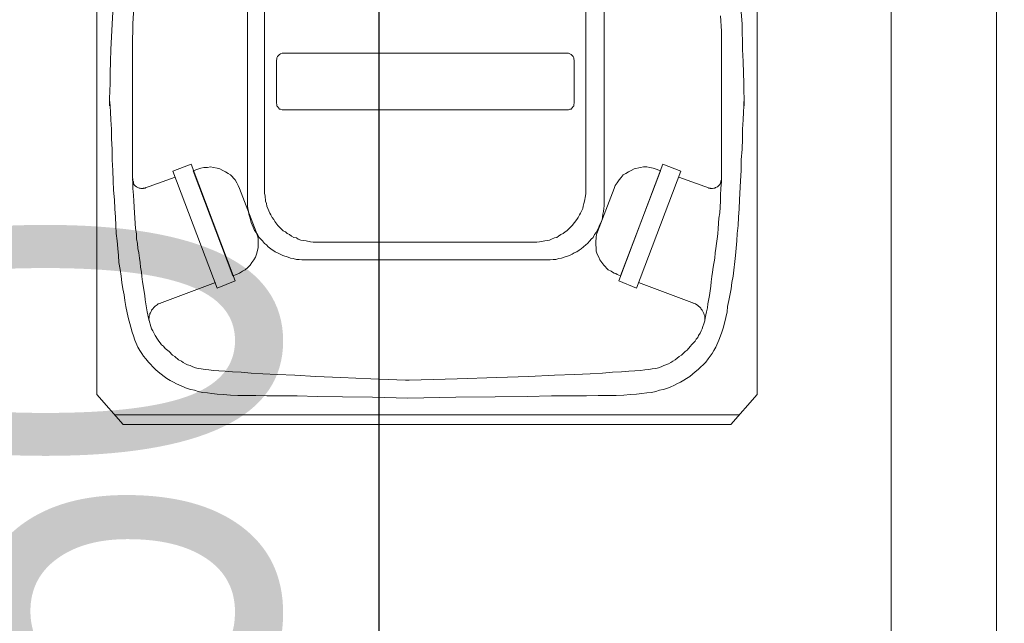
# Model space of a CAD drawing. Header units: inches. Extents: x 43593 to 117387, y -66787 to -26237.
# Tile 255 of 256: x 50206 to 50281, y -29529 to -29484. Entities that reach past the tile are written whole.
import ezdxf

# ---------------------------------------------------------------- set-up
doc = ezdxf.new("R2010")
doc.units = ezdxf.units.IN
doc.header["$MEASUREMENT"] = 0
doc.layers.get('0').update_dxf_attribs({"lineweight": 0})
doc.layers.get('Defpoints').update_dxf_attribs({"lineweight": 0})
for name, color, linetype, lineweight in [('--opisy', 7, 'Continuous', 0), ('p--kosz śmietnik', 252, 'Continuous', 0), ('p--obrzeże bet.', 252, 'Continuous', 0), ('p--wymiary-1-200', 7, 'Continuous', 0)]:
    doc.layers.add(name, color=color, linetype=linetype, lineweight=lineweight)
doc.styles.add('1-100', font='arial.ttf', dxfattribs={"width": 0.75, "height": 18})
doc.styles.add('1-200', font='arial.ttf', dxfattribs={"width": 0.75, "height": 35})
doc.dimstyles.new('1-200', dxfattribs={"dimtxt": 35, "dimasz": 10, "dimexe": 15, "dimexo": 10, "dimgap": 0.09, "dimtad": 0, "dimdsep": 46, "dimtxsty": '1-200', "dimblk": 'OBLIQUE', "dimcen": 0.09, "dimadec": 0, "dimazin": 0, "dimtfac": 1, "dimtdec": 4, "dimtix": 1, "dimtofl": 0, "dimtmove": 0, "dimatfit": 3, "dimldrblk": 'OBLIQUE', "dimfxl": 15, "dimfxlon": 1, "dimtvp": 0.7, "dimtolj": 1, "dimtzin": 0, "dimarcsym": 0})

# ---------------------------------------------------------------- blocks, each defined once
blk = doc.blocks.new('kosz120L-rzut')
at = {"linetype": 'Continuous'}
for points in [[(-23.616, 2.275), (-23.616, 37.426)], [(26.482, 2.275), (26.482, 37.426)], [(-12.172, 16.836), (-12.172, 35.196)], [(14.879, 35.196), (14.879, 16.836)], [(-10.898, 17.723), (-10.898, 34.263)], [(13.491, 34.263), (13.491, 17.723)], [(-20.886, 30.418), (-20.817, 31.601)], [(-22.455, 30.373), (-22.41, 31.306)], [(23.775, 29.85), (23.707, 31.01)], [(25.345, 30.373), (25.277, 31.306)], [(-22.501, 29.417), (-22.455, 30.373)], [(-20.886, 29.85), (-20.886, 30.418)], [(25.39, 28.439), (25.345, 30.373)], [(-22.546, 28.439), (-22.501, 29.417)], [(-20.908, 29.258), (-20.886, 29.85)], [(-20.908, 18.952), (-20.908, 29.258)], [(23.775, 18.428), (23.775, 29.85)], [(-22.569, 27.552), (-22.546, 28.439)], [(25.436, 27.552), (25.39, 28.439)], [(-9.988, 27.643), (-9.965, 27.711)], [(-9.965, 27.825), (-9.897, 27.916)], [(-9.965, 27.711), (-9.965, 27.825)], [(-9.897, 27.916), (-9.76, 28.075)], [(-9.76, 28.075), (-9.669, 28.121)], [(-9.669, 28.121), (-9.556, 28.166)], [(-9.556, 28.166), (-9.442, 28.166)], [(-9.442, 28.166), (12.172, 28.166)], [(12.172, 28.166), (12.286, 28.121)], [(12.286, 28.121), (12.377, 28.075)], [(12.377, 28.075), (12.536, 27.916)], [(12.536, 27.916), (12.581, 27.825)], [(12.581, 27.825), (12.581, 27.711)], [(12.581, 27.711), (12.604, 27.643)], [(-22.592, 26.664), (-22.569, 27.552)], [(-9.988, 24.389), (-9.988, 27.643)], [(12.604, 27.643), (12.604, 24.389)], [(25.459, 26.664), (25.436, 27.552)], [(-22.592, 25.914), (-22.592, 26.664)], [(25.481, 25.914), (25.459, 26.664)], [(-22.615, 25.277), (-22.592, 25.914)], [(25.481, 25.277), (25.481, 25.914)], [(-22.66, 24.753), (-22.615, 25.277)], [(-22.66, 24.185), (-22.66, 24.753)], [(25.504, 24.753), (25.481, 25.277)], [(25.504, 24.185), (25.504, 24.753)], [(-22.615, 24.458), (-22.66, 24.594)], [(-22.66, 24.594), (-22.66, 24.185)], [(-22.592, 24.162), (-22.615, 24.458)], [(-22.569, 23.707), (-22.592, 24.162)], [(-9.965, 24.276), (-9.988, 24.389)], [(-9.965, 24.162), (-9.965, 24.276)], [(-9.897, 24.116), (-9.965, 24.162)], [(-9.829, 24.025), (-9.897, 24.116)], [(-9.76, 23.934), (-9.829, 24.025)], [(-9.669, 23.912), (-9.76, 23.934)], [(-9.556, 23.866), (-9.669, 23.912)], [(12.286, 23.912), (12.172, 23.866)], [(12.377, 23.934), (12.286, 23.912)], [(12.468, 24.025), (12.377, 23.934)], [(12.536, 24.116), (12.468, 24.025)], [(12.581, 24.162), (12.536, 24.116)], [(12.604, 24.389), (12.581, 24.276)], [(12.581, 24.276), (12.581, 24.162)], [(25.459, 23.707), (25.481, 24.162)], [(25.481, 24.458), (25.504, 24.594)], [(25.481, 24.162), (25.481, 24.458)], [(25.504, 24.594), (25.504, 24.185)], [(-22.546, 23.115), (-22.569, 23.707)], [(12.172, 23.866), (-9.556, 23.866)], [(25.436, 23.115), (25.459, 23.707)], [(-22.501, 22.41), (-22.546, 23.115)], [(25.39, 22.41), (25.436, 23.115)], [(-22.501, 21.682), (-22.501, 22.41)], [(-22.455, 20.886), (-22.501, 21.682)], [(25.345, 20.886), (25.368, 21.682)], [(25.368, 21.682), (25.39, 22.41)], [(-22.455, 20.067), (-22.455, 20.886)], [(25.277, 20.067), (25.345, 20.886)], [(-22.387, 19.27), (-22.455, 20.067)], [(-16.449, 19.748), (-17.837, 19.225)], [(-13.105, 10.898), (-16.449, 19.748)], [(-15.949, 19.361), (-15.721, 19.452)], [(-15.721, 19.452), (-15.494, 19.498)], [(-15.494, 19.498), (-15.221, 19.498)], [(-15.221, 19.498), (-14.993, 19.543)], [(-14.993, 19.543), (-14.766, 19.498)], [(-14.766, 19.498), (-14.493, 19.452)], [(-14.493, 19.452), (-14.288, 19.384)], [(15.994, 10.898), (19.339, 19.748)], [(17.632, 19.498), (17.154, 19.384)], [(17.86, 19.543), (17.632, 19.498)], [(18.11, 19.543), (17.86, 19.543)], [(18.36, 19.498), (18.11, 19.543)], [(18.611, 19.452), (18.36, 19.498)], [(18.838, 19.361), (18.611, 19.452)], [(19.339, 19.748), (20.704, 19.225)], [(25.277, 19.27), (25.277, 20.067)], [(-22.364, 18.497), (-22.387, 19.27)], [(-20.886, 18.428), (-20.908, 18.952)], [(-17.678, 18.77), (-19.998, 17.928)], [(-17.837, 19.225), (-14.47, 10.352)], [(-16.313, 19.248), (-15.949, 19.361)], [(-13.287, 11.285), (-16.313, 19.248)], [(-15.949, 19.361), (-15.949, 19.361)], [(-14.288, 19.384), (-14.06, 19.27)], [(-14.06, 19.27), (-13.855, 19.179)], [(-13.855, 19.179), (-13.651, 19.043)], [(-13.651, 19.043), (-13.469, 18.929)], [(-13.469, 18.929), (-13.127, 18.565)], [(16.176, 18.747), (16.017, 18.565)], [(16.131, 11.285), (19.157, 19.248)], [(16.335, 18.929), (16.176, 18.747)], [(16.517, 19.043), (16.335, 18.929)], [(16.722, 19.179), (16.517, 19.043)], [(16.927, 19.27), (16.722, 19.179)], [(17.154, 19.384), (16.927, 19.27)], [(20.704, 19.225), (17.336, 10.352)], [(19.157, 19.248), (18.838, 19.361)], [(18.838, 19.361), (18.838, 19.361)], [(20.544, 18.77), (22.888, 17.928)], [(25.231, 18.497), (25.277, 19.27)], [(-22.342, 17.769), (-22.364, 18.497)], [(-20.908, 18.656), (-20.908, 18.542)], [(-20.908, 18.656), (-20.908, 18.542)], [(-20.908, 18.542), (-20.886, 18.451)], [(-20.908, 18.542), (-20.886, 18.451)], [(-20.886, 18.451), (-20.84, 18.406)], [(-20.886, 18.451), (-20.84, 18.406)], [(-20.886, 17.905), (-20.886, 18.428)], [(-20.84, 18.406), (-20.84, 18.337)], [(-20.84, 18.406), (-20.84, 18.337)], [(-20.84, 18.337), (-20.795, 18.201)], [(-20.84, 18.337), (-20.795, 18.201)], [(-20.795, 18.201), (-20.704, 18.11)], [(-20.795, 18.201), (-20.704, 18.11)], [(-20.704, 18.11), (-20.59, 18.019)], [(-20.704, 18.11), (-20.59, 18.019)], [(-20.59, 18.019), (-20.408, 17.928)], [(-20.59, 18.019), (-20.408, 17.928)], [(-19.953, 17.928), (-19.907, 17.973)], [(-19.953, 17.928), (-19.907, 17.973)], [(-13.127, 18.565), (-12.991, 18.337)], [(-12.991, 18.337), (-12.877, 18.133)], [(-12.877, 18.133), (-12.786, 17.905)], [(15.721, 18.133), (15.653, 17.905)], [(15.88, 18.337), (15.721, 18.133)], [(16.017, 18.565), (15.88, 18.337)], [(22.774, 17.973), (22.797, 17.928)], [(22.774, 17.973), (22.797, 17.928)], [(23.275, 17.928), (23.32, 17.973)], [(23.275, 17.928), (23.32, 17.973)], [(23.32, 17.973), (23.479, 18.019)], [(23.32, 17.973), (23.479, 18.019)], [(23.479, 18.019), (23.661, 18.201)], [(23.479, 18.019), (23.661, 18.201)], [(23.661, 18.201), (23.707, 18.337)], [(23.661, 18.201), (23.707, 18.337)], [(23.707, 18.337), (23.73, 18.406)], [(23.707, 18.337), (23.73, 18.406)], [(23.73, 18.451), (23.775, 18.542)], [(23.73, 18.451), (23.775, 18.542)], [(23.73, 18.406), (23.73, 18.451)], [(23.73, 18.406), (23.73, 18.451)], [(23.73, 17.905), (23.775, 18.428)], [(23.775, 18.542), (23.775, 18.656)], [(23.775, 18.542), (23.775, 18.656)], [(25.163, 17.041), (25.231, 18.497)], [(-22.273, 17.041), (-22.342, 17.769)], [(-20.84, 17.405), (-20.886, 17.905)], [(-20.817, 16.95), (-20.84, 17.405)], [(-20.408, 17.928), (-20.317, 17.928)], [(-20.408, 17.928), (-20.317, 17.928)], [(-20.317, 17.928), (-20.271, 17.905)], [(-20.317, 17.928), (-20.271, 17.905)], [(-20.271, 17.905), (-20.089, 17.905)], [(-20.271, 17.905), (-20.089, 17.905)], [(-20.089, 17.905), (-20.067, 17.928)], [(-20.089, 17.905), (-20.067, 17.928)], [(-20.067, 17.928), (-19.953, 17.928)], [(-20.067, 17.928), (-19.953, 17.928)], [(-12.786, 17.905), (-12.786, 17.905)], [(-12.786, 17.905), (-11.535, 14.606)], [(-10.898, 17.723), (-10.898, 17.518)], [(-10.898, 17.723), (-10.898, 17.518)], [(-10.898, 17.518), (-10.852, 17.359)], [(-10.898, 17.518), (-10.852, 17.359)], [(-10.852, 17.359), (-10.807, 16.95)], [(-10.852, 17.359), (-10.807, 16.95)], [(13.4, 16.95), (13.469, 17.359)], [(13.4, 16.95), (13.469, 17.359)], [(13.469, 17.359), (13.491, 17.518)], [(13.469, 17.359), (13.491, 17.518)], [(13.491, 17.518), (13.491, 17.723)], [(13.491, 17.518), (13.491, 17.723)], [(15.653, 17.905), (14.379, 14.606)], [(15.653, 17.905), (15.63, 17.905)], [(22.797, 17.928), (22.933, 17.928)], [(22.797, 17.928), (22.933, 17.928)], [(22.933, 17.928), (22.956, 17.905)], [(22.933, 17.928), (22.956, 17.905)], [(22.956, 17.905), (23.115, 17.905)], [(22.956, 17.905), (23.115, 17.905)], [(23.115, 17.905), (23.206, 17.928)], [(23.115, 17.905), (23.206, 17.928)], [(23.206, 17.928), (23.275, 17.928)], [(23.206, 17.928), (23.275, 17.928)], [(23.707, 17.405), (23.73, 17.905)], [(23.707, 16.95), (23.707, 17.405)], [(-22.251, 16.358), (-22.273, 17.041)], [(-20.749, 16.062), (-20.817, 16.95)], [(-12.172, 16.836), (-12.172, 16.586)], [(-12.172, 16.836), (-12.172, 16.586)], [(-12.172, 16.586), (-12.149, 16.381)], [(-12.172, 16.586), (-12.149, 16.381)], [(-10.807, 16.95), (-10.739, 16.768)], [(-10.807, 16.95), (-10.739, 16.768)], [(-10.739, 16.768), (-10.716, 16.563)], [(-10.739, 16.768), (-10.716, 16.563)], [(-10.716, 16.563), (-10.648, 16.381)], [(-10.716, 16.563), (-10.648, 16.381)], [(13.264, 16.381), (13.287, 16.563)], [(13.264, 16.381), (13.287, 16.563)], [(13.287, 16.563), (13.332, 16.768)], [(13.287, 16.563), (13.332, 16.768)], [(13.332, 16.768), (13.4, 16.95)], [(13.332, 16.768), (13.4, 16.95)], [(14.857, 16.381), (14.879, 16.586)], [(14.857, 16.381), (14.879, 16.586)], [(14.879, 16.586), (14.879, 16.836)], [(14.879, 16.586), (14.879, 16.836)], [(23.661, 16.062), (23.707, 16.95)], [(25.14, 16.358), (25.163, 17.041)], [(-22.205, 15.721), (-22.251, 16.358)], [(-22.182, 15.107), (-22.205, 15.721)], [(-20.681, 14.857), (-20.749, 16.062)], [(-12.149, 16.381), (-12.104, 16.153)], [(-12.149, 16.381), (-12.104, 16.153)], [(-12.104, 16.153), (-12.081, 15.949)], [(-12.104, 16.153), (-12.081, 15.949)], [(-12.081, 15.949), (-12.013, 15.721)], [(-12.081, 15.949), (-12.013, 15.721)], [(-12.013, 15.721), (-11.899, 15.312)], [(-12.013, 15.721), (-11.899, 15.312)], [(-10.648, 16.381), (-10.488, 16.04)], [(-10.648, 16.381), (-10.488, 16.04)], [(-10.488, 16.04), (-10.397, 15.903)], [(-10.488, 16.04), (-10.397, 15.903)], [(-10.397, 15.903), (-10.306, 15.698)], [(-10.397, 15.903), (-10.306, 15.698)], [(-10.306, 15.698), (-10.193, 15.539)], [(-10.306, 15.698), (-10.193, 15.539)], [(12.809, 15.539), (12.9, 15.698)], [(12.809, 15.539), (12.9, 15.698)], [(12.9, 15.698), (13.014, 15.903)], [(12.9, 15.698), (13.014, 15.903)], [(13.014, 15.903), (13.082, 16.04)], [(13.014, 15.903), (13.082, 16.04)], [(13.082, 16.04), (13.264, 16.381)], [(13.082, 16.04), (13.264, 16.381)], [(14.72, 15.516), (14.766, 15.721)], [(14.72, 15.516), (14.766, 15.721)], [(14.766, 15.721), (14.788, 15.949)], [(14.766, 15.721), (14.788, 15.949)], [(14.788, 15.949), (14.834, 16.153)], [(14.788, 15.949), (14.834, 16.153)], [(14.834, 16.153), (14.857, 16.381)], [(14.834, 16.153), (14.857, 16.381)], [(23.593, 15.653), (23.661, 16.062)], [(25.049, 15.107), (25.072, 15.721)], [(25.072, 15.721), (25.14, 16.358)], [(-22.137, 14.493), (-22.182, 15.107)], [(-11.899, 15.312), (-11.74, 14.97)], [(-11.899, 15.312), (-11.74, 14.97)], [(-11.74, 14.97), (-11.649, 14.72)], [(-11.74, 14.97), (-11.649, 14.72)], [(-10.193, 15.539), (-10.102, 15.403)], [(-10.193, 15.539), (-10.102, 15.403)], [(-10.102, 15.403), (-9.874, 15.107)], [(-10.102, 15.403), (-9.874, 15.107)], [(-9.874, 15.107), (-9.465, 14.697)], [(-9.874, 15.107), (-9.465, 14.697)], [(12.058, 14.697), (12.468, 15.107)], [(12.058, 14.697), (12.468, 15.107)], [(12.468, 15.107), (12.809, 15.539)], [(12.468, 15.107), (12.809, 15.539)], [(14.265, 14.561), (14.47, 14.97)], [(14.265, 14.561), (14.47, 14.97)], [(14.47, 14.97), (14.538, 15.13)], [(14.47, 14.97), (14.538, 15.13)], [(14.538, 15.13), (14.629, 15.312)], [(14.538, 15.13), (14.629, 15.312)], [(14.629, 15.312), (14.72, 15.516)], [(14.629, 15.312), (14.72, 15.516)], [(23.525, 14.857), (23.593, 15.653)], [(24.981, 14.493), (25.049, 15.107)], [(-22.069, 13.924), (-22.137, 14.493)], [(-20.613, 14.47), (-20.681, 14.857)], [(-20.59, 14.083), (-20.613, 14.47)], [(-11.649, 14.72), (-11.535, 14.561)], [(-11.649, 14.72), (-11.535, 14.561)], [(-11.535, 14.606), (-11.535, 14.606)], [(-11.535, 14.606), (-11.444, 14.379)], [(-11.535, 14.561), (-11.421, 14.402)], [(-11.535, 14.561), (-11.421, 14.402)], [(-11.444, 14.379), (-11.376, 14.129)], [(-11.421, 14.402), (-11.285, 14.197)], [(-11.421, 14.402), (-11.285, 14.197)], [(-11.285, 14.197), (-11.171, 14.06)], [(-11.285, 14.197), (-11.171, 14.06)], [(-9.465, 14.697), (-9.305, 14.606)], [(-9.465, 14.697), (-9.305, 14.606)], [(-9.305, 14.606), (-9.169, 14.493)], [(-9.305, 14.606), (-9.169, 14.493)], [(-9.169, 14.493), (-8.987, 14.402)], [(-9.169, 14.493), (-8.987, 14.402)], [(-8.987, 14.402), (-8.85, 14.288)], [(-8.987, 14.402), (-8.85, 14.288)], [(-8.85, 14.288), (-8.668, 14.197)], [(-8.85, 14.288), (-8.668, 14.197)], [(-8.668, 14.197), (-8.463, 14.151)], [(-8.668, 14.197), (-8.463, 14.151)], [(11.103, 14.151), (11.285, 14.197)], [(11.103, 14.151), (11.285, 14.197)], [(11.285, 14.197), (11.421, 14.288)], [(11.285, 14.197), (11.421, 14.288)], [(11.421, 14.288), (11.603, 14.402)], [(11.421, 14.288), (11.603, 14.402)], [(11.603, 14.402), (11.762, 14.493)], [(11.603, 14.402), (11.762, 14.493)], [(11.762, 14.493), (11.922, 14.606)], [(11.762, 14.493), (11.922, 14.606)], [(11.922, 14.606), (12.058, 14.697)], [(11.922, 14.606), (12.058, 14.697)], [(13.901, 14.06), (14.038, 14.197)], [(13.901, 14.06), (14.038, 14.197)], [(14.038, 14.197), (14.151, 14.402)], [(14.038, 14.197), (14.151, 14.402)], [(14.151, 14.402), (14.265, 14.561)], [(14.151, 14.402), (14.265, 14.561)], [(14.311, 14.379), (14.265, 14.242)], [(14.265, 14.242), (14.265, 14.151)], [(14.333, 14.493), (14.311, 14.379)], [(14.379, 14.606), (14.333, 14.493)], [(14.379, 14.606), (14.379, 14.606)], [(23.457, 14.083), (23.502, 14.47)], [(23.502, 14.47), (23.525, 14.857)], [(24.958, 13.924), (24.981, 14.493)], [(-22.023, 13.355), (-22.069, 13.924)], [(-20.522, 13.742), (-20.59, 14.083)], [(-20.499, 13.355), (-20.522, 13.742)], [(-11.376, 14.129), (-11.376, 13.4)], [(-11.171, 14.06), (-11.034, 13.924)], [(-11.171, 14.06), (-11.034, 13.924)], [(-11.034, 13.924), (-10.898, 13.742)], [(-11.034, 13.924), (-10.898, 13.742)], [(-10.898, 13.742), (-10.739, 13.628)], [(-10.898, 13.742), (-10.739, 13.628)], [(-10.739, 13.628), (-10.602, 13.469)], [(-10.739, 13.628), (-10.602, 13.469)], [(-10.602, 13.469), (-10.42, 13.332)], [(-10.602, 13.469), (-10.42, 13.332)], [(-8.463, 14.151), (-8.327, 14.06)], [(-8.463, 14.151), (-8.327, 14.06)], [(-8.327, 14.06), (-8.145, 13.992)], [(-8.327, 14.06), (-8.145, 13.992)], [(-8.145, 13.992), (-7.94, 13.947)], [(-8.145, 13.992), (-7.94, 13.947)], [(-7.94, 13.947), (-7.735, 13.924)], [(-7.94, 13.947), (-7.735, 13.924)], [(-7.735, 13.924), (-7.394, 13.855)], [(-7.735, 13.924), (-7.394, 13.855)], [(-7.394, 13.855), (-7.189, 13.833)], [(-7.394, 13.855), (-7.189, 13.833)], [(-7.189, 13.833), (-6.985, 13.833)], [(-7.189, 13.833), (-6.985, 13.833)], [(9.578, 13.833), (-6.985, 13.833)], [(9.578, 13.833), (9.783, 13.833)], [(9.578, 13.833), (9.783, 13.833)], [(9.783, 13.833), (9.965, 13.855)], [(9.783, 13.833), (9.965, 13.855)], [(9.965, 13.855), (10.375, 13.924)], [(9.965, 13.855), (10.375, 13.924)], [(10.375, 13.924), (10.557, 13.947)], [(10.375, 13.924), (10.557, 13.947)], [(10.557, 13.947), (10.739, 13.992)], [(10.557, 13.947), (10.739, 13.992)], [(10.739, 13.992), (10.898, 14.06)], [(10.739, 13.992), (10.898, 14.06)], [(10.898, 14.06), (11.103, 14.151)], [(10.898, 14.06), (11.103, 14.151)], [(13.127, 13.332), (13.491, 13.628)], [(13.127, 13.332), (13.491, 13.628)], [(13.491, 13.628), (13.628, 13.742)], [(13.491, 13.628), (13.628, 13.742)], [(13.628, 13.742), (13.787, 13.924)], [(13.628, 13.742), (13.787, 13.924)], [(13.787, 13.924), (13.901, 14.06)], [(13.787, 13.924), (13.901, 14.06)], [(14.265, 14.151), (14.242, 13.878)], [(14.242, 13.878), (14.242, 13.628)], [(14.242, 13.628), (14.265, 13.4)], [(23.366, 13.355), (23.411, 13.742)], [(23.411, 13.742), (23.457, 14.083)], [(24.844, 12.809), (24.958, 13.924)], [(-21.978, 12.809), (-22.023, 13.355)], [(-21.932, 12.286), (-21.978, 12.809)], [(-20.431, 13.014), (-20.499, 13.355)], [(-20.385, 12.627), (-20.431, 13.014)], [(-11.489, 12.923), (-11.58, 12.695)], [(-11.376, 13.4), (-11.489, 12.923)], [(-10.42, 13.332), (-10.079, 13.105)], [(-10.42, 13.332), (-10.079, 13.105)], [(-10.079, 13.105), (-9.897, 13.014)], [(-10.079, 13.105), (-9.897, 13.014)], [(-9.897, 13.014), (-9.692, 12.923)], [(-9.897, 13.014), (-9.692, 12.923)], [(-9.692, 12.923), (-9.51, 12.809)], [(-9.692, 12.923), (-9.51, 12.809)], [(-9.51, 12.809), (-9.1, 12.695)], [(-9.51, 12.809), (-9.1, 12.695)], [(11.853, 12.695), (12.263, 12.809)], [(11.853, 12.695), (12.263, 12.809)], [(12.263, 12.809), (12.445, 12.923)], [(12.263, 12.809), (12.445, 12.923)], [(12.445, 12.923), (12.604, 13.014)], [(12.445, 12.923), (12.604, 13.014)], [(12.604, 13.014), (12.809, 13.105)], [(12.604, 13.014), (12.809, 13.105)], [(12.809, 13.105), (12.991, 13.218)], [(12.809, 13.105), (12.991, 13.218)], [(12.991, 13.218), (13.127, 13.332)], [(12.991, 13.218), (13.127, 13.332)], [(14.265, 13.4), (14.265, 13.15)], [(14.265, 13.15), (14.356, 12.923)], [(14.356, 12.923), (14.47, 12.695)], [(23.275, 12.627), (23.297, 13.014)], [(23.297, 13.014), (23.366, 13.355)], [(24.662, 11.239), (24.844, 12.809)], [(-21.841, 11.762), (-21.932, 12.286)], [(-20.317, 12.286), (-20.385, 12.627)], [(-20.294, 11.944), (-20.317, 12.286)], [(-11.967, 12.081), (-12.149, 11.899)], [(-11.853, 12.286), (-11.967, 12.081)], [(-11.694, 12.49), (-11.853, 12.286)], [(-11.58, 12.695), (-11.694, 12.49)], [(-9.1, 12.695), (-8.918, 12.627)], [(-9.1, 12.695), (-8.918, 12.627)], [(-8.918, 12.627), (-8.714, 12.581)], [(-8.918, 12.627), (-8.714, 12.581)], [(-8.714, 12.581), (-8.463, 12.513)], [(-8.714, 12.581), (-8.463, 12.513)], [(-8.463, 12.513), (-8.259, 12.513)], [(-8.463, 12.513), (-8.259, 12.513)], [(-8.259, 12.513), (-8.054, 12.49)], [(-8.259, 12.513), (-8.054, 12.49)], [(-8.054, 12.49), (-7.826, 12.49)], [(-8.054, 12.49), (-7.826, 12.49)], [(10.579, 12.49), (-7.826, 12.49)], [(10.579, 12.49), (10.784, 12.49)], [(10.579, 12.49), (10.784, 12.49)], [(10.784, 12.49), (11.012, 12.513)], [(10.784, 12.49), (11.012, 12.513)], [(11.012, 12.513), (11.216, 12.513)], [(11.012, 12.513), (11.216, 12.513)], [(11.216, 12.513), (11.444, 12.581)], [(11.216, 12.513), (11.444, 12.581)], [(11.444, 12.581), (11.649, 12.627)], [(11.444, 12.581), (11.649, 12.627)], [(11.649, 12.627), (11.853, 12.695)], [(11.649, 12.627), (11.853, 12.695)], [(14.47, 12.695), (14.561, 12.49)], [(14.561, 12.49), (14.857, 12.081)], [(14.857, 12.081), (15.198, 11.74)], [(23.161, 11.944), (23.275, 12.627)], [(-21.773, 11.239), (-21.841, 11.762)], [(-21.727, 10.761), (-21.773, 11.239)], [(-20.226, 11.558), (-20.294, 11.944)], [(-20.203, 11.216), (-20.226, 11.558)], [(-20.158, 10.83), (-20.203, 11.216)], [(-13.014, 11.376), (-13.287, 11.285)], [(-12.786, 11.467), (-13.014, 11.376)], [(-13.014, 11.376), (-13.014, 11.376)], [(-12.559, 11.626), (-12.786, 11.467)], [(-12.354, 11.74), (-12.559, 11.626)], [(-12.149, 11.899), (-12.354, 11.74)], [(15.198, 11.74), (15.403, 11.626)], [(15.403, 11.626), (15.516, 11.558)], [(15.516, 11.558), (15.653, 11.467)], [(15.653, 11.467), (15.767, 11.444)], [(15.767, 11.444), (15.88, 11.376)], [(15.88, 11.376), (16.131, 11.285)], [(15.88, 11.376), (15.88, 11.376)], [(23.001, 10.83), (23.047, 11.216)], [(23.047, 11.216), (23.092, 11.558)], [(23.092, 11.558), (23.161, 11.944)], [(24.571, 10.761), (24.662, 11.239)], [(-21.636, 10.284), (-21.727, 10.761)], [(-19.976, 9.783), (-20.158, 10.83)], [(-14.606, 10.761), (-18.861, 9.169)], [(-14.47, 10.352), (-13.105, 10.898)], [(17.336, 10.352), (15.994, 10.898)], [(17.496, 10.761), (21.75, 9.169)], [(22.865, 9.783), (22.979, 10.488)], [(22.979, 10.488), (23.001, 10.83)], [(24.526, 10.284), (24.571, 10.761)], [(-21.545, 9.829), (-21.636, 10.284)], [(-21.477, 9.396), (-21.545, 9.829)], [(-19.953, 9.465), (-19.976, 9.783)], [(22.751, 9.146), (22.865, 9.783)], [(24.344, 9.396), (24.526, 10.284)], [(-21.409, 8.941), (-21.477, 9.396)], [(-19.885, 9.146), (-19.953, 9.465)], [(-19.839, 8.85), (-19.885, 9.146)], [(-19.111, 9.032), (-19.179, 8.964)], [(-19.111, 9.032), (-19.179, 8.964)], [(-19.043, 9.078), (-19.111, 9.032)], [(-19.043, 9.078), (-19.111, 9.032)], [(-18.952, 9.146), (-19.043, 9.078)], [(-18.952, 9.146), (-19.043, 9.078)], [(-18.861, 9.169), (-18.952, 9.146)], [(-18.861, 9.169), (-18.952, 9.146)], [(-18.747, 9.191), (-18.861, 9.169)], [(-18.747, 9.191), (-18.861, 9.169)], [(21.727, 9.169), (21.614, 9.191)], [(21.727, 9.169), (21.614, 9.191)], [(21.818, 9.146), (21.727, 9.169)], [(21.818, 9.146), (21.727, 9.169)], [(22, 9.032), (21.818, 9.146)], [(22, 9.032), (21.818, 9.146)], [(22.046, 8.964), (22, 9.032)], [(22.046, 8.964), (22, 9.032)], [(22.728, 8.85), (22.751, 9.146)], [(24.253, 8.941), (24.344, 9.396)], [(-21.227, 8.122), (-21.409, 8.941)], [(-19.794, 8.554), (-19.839, 8.85)], [(-19.748, 8.304), (-19.794, 8.554)], [(-19.68, 8.054), (-19.748, 8.304)], [(-19.589, 8.304), (-19.634, 8.213)], [(-19.589, 8.304), (-19.634, 8.213)], [(-19.543, 8.463), (-19.589, 8.418)], [(-19.543, 8.463), (-19.589, 8.418)], [(-19.589, 8.418), (-19.589, 8.304)], [(-19.589, 8.418), (-19.589, 8.304)], [(-19.498, 8.577), (-19.543, 8.463)], [(-19.498, 8.577), (-19.543, 8.463)], [(-19.452, 8.668), (-19.498, 8.577)], [(-19.452, 8.668), (-19.498, 8.577)], [(-19.384, 8.736), (-19.452, 8.668)], [(-19.384, 8.736), (-19.452, 8.668)], [(-19.27, 8.896), (-19.384, 8.736)], [(-19.27, 8.896), (-19.384, 8.736)], [(-19.179, 8.964), (-19.27, 8.896)], [(-19.179, 8.964), (-19.27, 8.896)], [(22.137, 8.896), (22.046, 8.964)], [(22.137, 8.896), (22.046, 8.964)], [(22.228, 8.827), (22.137, 8.896)], [(22.228, 8.827), (22.137, 8.896)], [(22.251, 8.736), (22.228, 8.827)], [(22.251, 8.736), (22.228, 8.827)], [(22.319, 8.668), (22.251, 8.736)], [(22.319, 8.668), (22.251, 8.736)], [(22.364, 8.577), (22.319, 8.668)], [(22.364, 8.577), (22.319, 8.668)], [(22.455, 8.418), (22.364, 8.577)], [(22.455, 8.418), (22.364, 8.577)], [(22.478, 8.304), (22.455, 8.418)], [(22.478, 8.304), (22.455, 8.418)], [(22.524, 8.213), (22.478, 8.304)], [(22.524, 8.213), (22.478, 8.304)], [(22.546, 8.054), (22.592, 8.304)], [(22.592, 8.304), (22.66, 8.554)], [(22.66, 8.554), (22.728, 8.85)], [(24.116, 8.122), (24.207, 8.532)], [(24.207, 8.532), (24.253, 8.941)], [(-21.045, 7.371), (-21.227, 8.122)], [(-19.452, 7.258), (-19.68, 8.054)], [(-19.634, 8.099), (-19.657, 7.986)], [(-19.634, 8.099), (-19.657, 7.986)], [(-19.657, 7.986), (-19.657, 7.94)], [(-19.657, 7.986), (-19.657, 7.94)], [(-19.657, 7.94), (-19.634, 7.917)], [(-19.657, 7.94), (-19.634, 7.917)], [(-19.634, 8.213), (-19.634, 8.099)], [(-19.634, 8.213), (-19.634, 8.099)], [(-19.634, 7.917), (-19.634, 7.849)], [(-19.634, 7.917), (-19.634, 7.849)], [(22.364, 7.44), (22.455, 7.644)], [(22.455, 7.644), (22.524, 7.849)], [(22.524, 7.849), (22.524, 8.213)], [(22.524, 7.849), (22.524, 8.213)], [(22.524, 7.849), (22.546, 8.054)], [(23.934, 7.371), (24.116, 8.122)], [(-20.931, 7.007), (-21.045, 7.371)], [(-20.84, 6.712), (-20.931, 7.007)], [(-19.361, 7.098), (-19.452, 7.258)], [(-19.179, 6.757), (-19.361, 7.098)], [(-19.02, 6.461), (-19.179, 6.757)], [(22, 6.598), (22.046, 6.757)], [(22.046, 6.757), (22.16, 6.916)], [(22.16, 6.916), (22.251, 7.098)], [(22.251, 7.098), (22.319, 7.258)], [(22.319, 7.258), (22.364, 7.44)], [(23.707, 6.712), (23.821, 7.007)], [(23.821, 7.007), (23.934, 7.371)], [(-20.726, 6.393), (-20.84, 6.712)], [(-20.499, 5.87), (-20.726, 6.393)], [(-18.906, 6.325), (-19.02, 6.461)], [(-18.815, 6.188), (-18.906, 6.325)], [(-18.702, 6.052), (-18.815, 6.188)], [(-18.542, 5.938), (-18.702, 6.052)], [(21.432, 5.938), (21.523, 6.052)], [(21.523, 6.052), (21.796, 6.325)], [(21.796, 6.325), (21.864, 6.461)], [(21.864, 6.461), (22, 6.598)], [(23.366, 5.87), (23.593, 6.393)], [(23.593, 6.393), (23.707, 6.712)], [(-20.362, 5.62), (-20.499, 5.87)], [(-20.203, 5.392), (-20.362, 5.62)], [(-20.067, 5.187), (-20.203, 5.392)], [(-18.428, 5.756), (-18.542, 5.938)], [(-18.133, 5.529), (-18.428, 5.756)], [(-17.882, 5.256), (-18.133, 5.529)], [(-17.7, 5.142), (-17.882, 5.256)], [(20.567, 5.142), (20.749, 5.256)], [(20.749, 5.256), (20.886, 5.392)], [(20.886, 5.392), (21.022, 5.529)], [(21.022, 5.529), (21.181, 5.642)], [(21.181, 5.642), (21.295, 5.756)], [(21.295, 5.756), (21.432, 5.938)], [(22.933, 5.187), (23.07, 5.392)], [(23.07, 5.392), (23.206, 5.62)], [(23.206, 5.62), (23.366, 5.87)], [(-19.885, 4.983), (-20.067, 5.187)], [(-19.703, 4.732), (-19.885, 4.983)], [(-19.543, 4.573), (-19.703, 4.732)], [(-19.361, 4.368), (-19.543, 4.573)], [(-17.405, 4.914), (-17.7, 5.142)], [(-17.2, 4.801), (-17.405, 4.914)], [(-17.063, 4.71), (-17.2, 4.801)], [(-16.881, 4.596), (-17.063, 4.71)], [(-16.722, 4.527), (-16.881, 4.596)], [(-16.54, 4.459), (-16.722, 4.527)], [(19.407, 4.459), (19.566, 4.527)], [(19.566, 4.527), (19.771, 4.596)], [(19.771, 4.596), (19.93, 4.71)], [(19.93, 4.71), (20.089, 4.801)], [(20.089, 4.801), (20.271, 4.914)], [(20.271, 4.914), (20.567, 5.142)], [(22.023, 4.163), (22.592, 4.732)], [(22.592, 4.732), (22.774, 4.983)], [(22.774, 4.983), (22.933, 5.187)], [(-19.157, 4.163), (-19.361, 4.368)], [(-18.952, 3.981), (-19.157, 4.163)], [(-18.497, 3.64), (-18.952, 3.981)], [(-16.335, 4.368), (-16.54, 4.459)], [(-16.131, 4.3), (-16.335, 4.368)], [(-15.926, 4.254), (-16.131, 4.3)], [(-15.698, 4.209), (-15.926, 4.254)], [(-15.403, 4.163), (-15.698, 4.209)], [(-15.107, 4.141), (-15.403, 4.163)], [(-14.766, 4.095), (-15.107, 4.141)], [(-14.356, 4.072), (-14.766, 4.095)], [(-13.878, 4.05), (-14.356, 4.072)], [(-13.309, 3.981), (-13.878, 4.05)], [(-12.672, 3.959), (-13.309, 3.981)], [(-11.899, 3.89), (-12.672, 3.959)], [(-11.012, 3.845), (-11.899, 3.89)], [(-9.92, 3.777), (-11.012, 3.845)], [(-8.577, 3.731), (-9.92, 3.777)], [(11.103, 3.731), (12.65, 3.777)], [(12.65, 3.777), (13.833, 3.845)], [(13.833, 3.845), (14.766, 3.89)], [(14.766, 3.89), (15.516, 3.959)], [(15.516, 3.959), (16.199, 3.981)], [(16.199, 3.981), (16.745, 4.05)], [(16.745, 4.05), (17.223, 4.072)], [(17.223, 4.072), (17.632, 4.095)], [(17.632, 4.095), (17.973, 4.141)], [(17.973, 4.141), (18.269, 4.163)], [(18.269, 4.163), (18.519, 4.209)], [(18.519, 4.209), (18.793, 4.254)], [(18.793, 4.254), (18.997, 4.3)], [(18.997, 4.3), (19.202, 4.368)], [(19.202, 4.368), (19.407, 4.459)], [(21.386, 3.64), (21.796, 3.981)], [(21.796, 3.981), (22.023, 4.163)], [(-18.292, 3.481), (-18.497, 3.64)], [(-18.042, 3.344), (-18.292, 3.481)], [(-17.791, 3.208), (-18.042, 3.344)], [(-17.564, 3.071), (-17.791, 3.208)], [(-16.768, 2.73), (-17.564, 3.071)], [(-7.007, 3.64), (-8.577, 3.731)], [(-5.096, 3.549), (-7.007, 3.64)], [(-2.821, 3.458), (-5.096, 3.549)], [(-0.182, 3.367), (-2.821, 3.458)], [(-0.182, 3.367), (0.091, 3.367)], [(0.091, 3.367), (3.731, 3.458)], [(3.731, 3.458), (6.734, 3.549)], [(6.734, 3.549), (9.169, 3.64)], [(9.169, 3.64), (11.103, 3.731)], [(20.18, 2.958), (20.408, 3.071)], [(20.408, 3.071), (20.681, 3.208)], [(20.681, 3.208), (21.386, 3.64)], [(-21.614, 0), (-23.616, 2.275)], [(-16.472, 2.639), (-16.768, 2.73)], [(-16.199, 2.594), (-16.472, 2.639)], [(-15.926, 2.503), (-16.199, 2.594)], [(-15.585, 2.434), (-15.926, 2.503)], [(-15.221, 2.389), (-15.585, 2.434)], [(-14.879, 2.343), (-15.221, 2.389)], [(-14.47, 2.298), (-14.879, 2.343)], [(-14.015, 2.275), (-14.47, 2.298)], [(-13.469, 2.23), (-14.015, 2.275)], [(16.381, 2.23), (16.859, 2.275)], [(16.859, 2.275), (17.336, 2.298)], [(17.336, 2.298), (17.746, 2.343)], [(17.746, 2.343), (18.11, 2.389)], [(18.11, 2.389), (18.474, 2.434)], [(18.474, 2.434), (18.793, 2.503)], [(18.793, 2.503), (19.088, 2.594)], [(19.088, 2.594), (19.361, 2.639)], [(19.361, 2.639), (19.634, 2.73)], [(19.634, 2.73), (19.93, 2.844)], [(19.93, 2.844), (20.18, 2.958)], [(24.503, 0), (26.482, 2.275)], [(-12.923, 2.207), (-13.469, 2.23)], [(-12.286, 2.184), (-12.923, 2.207)], [(-11.558, 2.184), (-12.286, 2.184)], [(-10.716, 2.161), (-11.558, 2.184)], [(-9.692, 2.161), (-10.716, 2.161)], [(-8.418, 2.161), (-9.692, 2.161)], [(-6.871, 2.116), (-8.418, 2.161)], [(-4.983, 2.093), (-6.871, 2.116)], [(-2.707, 2.07), (-4.983, 2.093)], [(-0.023, 2.002), (-2.707, 2.07)], [(-0.023, 2.002), (3.617, 2.07)], [(3.617, 2.07), (6.621, 2.093)], [(6.621, 2.093), (9.032, 2.116)], [(9.032, 2.116), (10.898, 2.161)], [(10.898, 2.161), (13.537, 2.161)], [(13.537, 2.161), (14.424, 2.184)], [(14.424, 2.184), (15.152, 2.184)], [(15.152, 2.184), (15.789, 2.207)], [(15.789, 2.207), (16.381, 2.23)], [(-0.023, 0.728), (-22.251, 0.728)], [(-0.023, 0), (-21.614, 0)], [(0, 0.728), (25.14, 0.728)], [(0, 0), (24.503, 0)]]:
    blk.add_lwpolyline(points, dxfattribs=at)
blk = doc.blocks.new('_OBLIQUE')
at = {"color": 0, "linetype": 'ByBlock', "lineweight": -2}
for p, q in [((-0.5, -0.5), (0.5, 0.5)), ((0, 0), (0, 0))]:
    blk.add_line(p, q, dxfattribs=at)
blk = doc.blocks.new('*D2407')
at = {"layer": 'Defpoints', "color": 0}
for p in [(50272.61, -29453.39), (50233.736, -29603.39), (50272.61, -29603.39)]:
    blk.add_point(p, dxfattribs=at)
at = {"layer": 'p--wymiary-1-200', "color": 0, "lineweight": -2}
for p, q in [((50248.736, -29453.39), (50218.736, -29453.39)), ((50233.736, -29453.39), (50233.736, -29603.39)), ((50248.736, -29603.39), (50218.736, -29603.39))]:
    blk.add_line(p, q, dxfattribs=at)
at = {"layer": 'p--wymiary-1-200', "color": 0, "lineweight": -2, "xscale": 10, "yscale": 10, "zscale": 10}
for p, rotation in [((50233.736, -29453.39), 90), ((50233.736, -29603.39), 270)]:
    blk.add_blockref('_OBLIQUE', p, dxfattribs=dict(at, rotation=rotation))
at = {"layer": 'p--wymiary-1-200', "color": 0, "linetype": 'Continuous', "ltscale": 8, "insert": (50208.722, -29528.39), "char_height": 35, "attachment_point": 5, "rotation": 90, "style": '1-200'}
blk.add_mtext('\\A1;150', dxfattribs=at)

msp = doc.modelspace()

# ---------------------------------------------------------------- linework, layer by layer
at = {"layer": 'p--obrzeże bet.', "linetype": 'Continuous', "ltscale": 35}
for p, q in [((50280.61, -29445.39), (50280.61, -29611.39)), ((50272.61, -29453.39), (50272.61, -29603.39))]:
    msp.add_line(p, q, dxfattribs=at)

# ---------------------------------------------------------------- block references
at = {"layer": 'p--kosz śmietnik', "rotation": 359.9999999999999}
msp.add_blockref('kosz120L-rzut', (50235.946, -29514.376), dxfattribs=at)

# ---------------------------------------------------------------- texts
at = {"layer": '--opisy', "insert": (50461.848, -29461.434), "char_height": 36, "width": 314.8735, "attachment_point": 3, "style": '1-100'}
msp.add_mtext('śmietnik', dxfattribs=at)

# ---------------------------------------------------------------- dimensions: what is measured, and where the dimension line sits
at = {"layer": 'p--wymiary-1-200'}
dim = msp.add_linear_dim(base=(50233.736, -29603.39), p1=(50272.61, -29453.39), p2=(50272.61, -29603.39), angle=90, dimstyle='1-200', override={"dimtxt": 35}, dxfattribs=at)
dim.commit()
dim.dimension.update_dxf_attribs({"geometry": '*D2407', "text_midpoint": (50208.722, -29528.39)})

doc.saveas('drawing.dxf')
